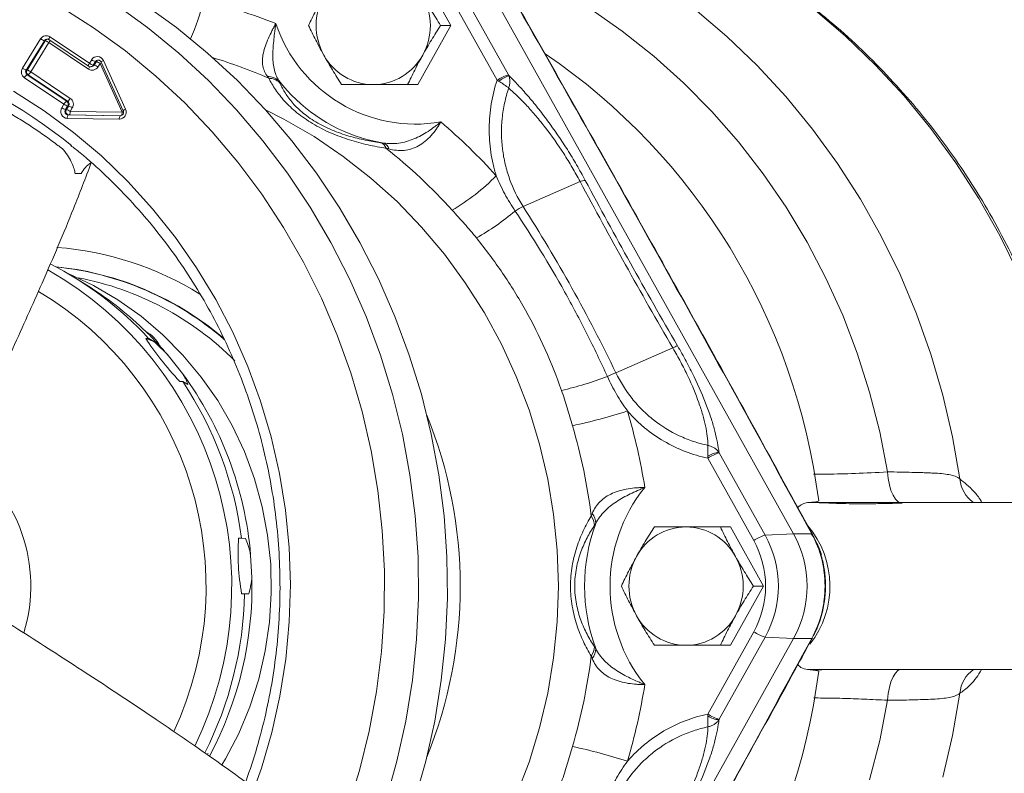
# Model space of a CAD drawing. Header units: millimetres. Extents: x -27 to 453, y 47 to 338.
# Tile 16 of 20: x 145 to 287, y 165 to 273. Entities that reach past the tile are written whole.
import ezdxf

# ---------------------------------------------------------------- set-up
doc = ezdxf.new("R2010")
doc.units = ezdxf.units.MM

msp = doc.modelspace()

# ---------------------------------------------------------------- linework, layer by layer
at = {"color": 7, "linetype": 'Continuous', "lineweight": 15}
for p, q in [((207.16, 272.54), (202.42, 281.04)), ((208.84, 277.26), (215.44, 265.43)), ((212.92, 277.45), (256.39, 199.5)), ((213.81, 264.68), (207.21, 276.51)), ((202.42, 264.04), (207.16, 272.54)), ((207.16, 272.54), (205.7, 272.54)), ((145.64, 266.41), (148.26, 270.61)), ((148.8, 270.34), (146.18, 266.14)), ((146.31, 266.14), (148.93, 270.34)), ((148.93, 270.34), (148.8, 270.34)), ((149.45, 270.5), (155.13, 266.7)), ((149.6, 270.91), (155.28, 267.11)), ((149.46, 270.07), (146.84, 265.87)), ((155.14, 266.27), (149.46, 270.07)), ((155.28, 267.11), (155.59, 267.62)), ((156.13, 267.34), (155.81, 266.84)), ((155.94, 266.84), (156.26, 267.34)), ((156.26, 267.34), (156.13, 267.34)), ((156.95, 267.29), (160.12, 260.29)), ((157.28, 267.5), (160.45, 260.5)), ((146.31, 266.14), (146.18, 266.14)), ((146.84, 265.87), (152.52, 262.07)), ((155.41, 266.61), (155.54, 266.61)), ((155.94, 266.84), (155.81, 266.84)), ((156.79, 267.07), (156.48, 266.57)), ((159.96, 260.07), (156.79, 267.07)), ((151.61, 261.23), (145.93, 265.03)), ((146.32, 265.45), (152, 261.65)), ((146.45, 265.45), (146.32, 265.45)), ((152.13, 261.65), (146.45, 265.45)), ((202.42, 264.04), (200.96, 264.04)), ((152.13, 261.65), (152, 261.65)), ((151.3, 260.73), (151.61, 261.23)), ((152.14, 260.96), (151.83, 260.46)), ((151.96, 260.46), (151.83, 260.46)), ((151.96, 260.46), (152.27, 260.96)), ((152.27, 260.96), (152.14, 260.96)), ((152.81, 260.69), (152.5, 260.19)), ((152.5, 260.19), (159.96, 260.07)), ((159.56, 259.07), (152.09, 259.19)), ((152.23, 259.69), (159.7, 259.57)), ((152.36, 259.69), (152.23, 259.69)), ((159.7, 259.57), (159.7, 259.57)), ((154.1, 251.29), (153.2, 251.29)), ((225.73, 250.12), (217.55, 246.55)), ((155.5, 234.83), (153.9, 235.85)), ((163.35, 227.58), (163.78, 227.58)), ((164.52, 227.15), (163.35, 227.58)), ((163.78, 227.58), (164.52, 227.15)), ((166.63, 225.07), (168.62, 222.54)), ((239.06, 226.22), (230.88, 222.65)), ((168.66, 221.38), (168.24, 221.38)), ((169.4, 220.95), (168.66, 221.38)), ((245.71, 211.14), (252.31, 199.31)), ((250.68, 198.56), (244.08, 210.39)), ((356.57, 204), (259.27, 204)), ((247.34, 200.5), (245.88, 200.5)), ((252.08, 192), (247.34, 200.5)), ((252.31, 199.31), (256.39, 199.5)), ((259.01, 199.5), (256.39, 199.5)), ((176.68, 198.9), (177.11, 198.9)), ((177.7, 198.86), (176.68, 198.9)), ((177.11, 198.9), (177.7, 198.86)), ((178.41, 196.47), (178.59, 193.22)), ((177.54, 190.91), (177.12, 190.91)), ((178.14, 190.87), (177.54, 190.91)), ((247.34, 183.5), (252.08, 192)), ((252.08, 192), (250.62, 192)), ((244.08, 173.62), (250.68, 185.44)), ((256.39, 184.5), (212.92, 106.56)), ((252.31, 184.69), (245.71, 172.87)), ((252.31, 184.69), (256.39, 184.5)), ((259.01, 184.5), (256.39, 184.5)), ((247.34, 183.5), (245.88, 183.5)), ((259.19, 180.03), (259.53, 180.03)), ((259.53, 180), (356.57, 180)), ((172.1, 167.85), (172.3, 167.95))]:
    msp.add_line(p, q, dxfattribs=at)
at = {"color": 8, "linetype": 'Continuous', "lineweight": 15}
for p, q in [((159.71, 259.58), (152.36, 259.69)), ((259.27, 204), (258.38, 203.99)), ((258.38, 180.02), (259.19, 180.03))]:
    msp.add_line(p, q, dxfattribs=at)
at = {"color": 8, "linetype": 'Continuous', "lineweight": 15, "flags": 128}
for points in [[(210.27, 296.1), (210.4, 296.09), (216.27, 295.09), (222.07, 293.75), (227.79, 292.06), (233.39, 290.02), (238.88, 287.64), (244.22, 284.94), (249.4, 281.92), (254.39, 278.59), (259.19, 274.96), (263.78, 271.04), (268.14, 266.86), (272.25, 262.42), (276.11, 257.73), (279.69, 252.82), (282.99, 247.7), (286, 242.39), (288.69, 236.91)], [(154.03, 278.73), (158.91, 275.63), (163.6, 272.23), (168.09, 268.56), (172.37, 264.61), (176.4, 260.41), (180.19, 255.97), (183.72, 251.3), (186.98, 246.43), (189.95, 241.36), (192.63, 236.13), (195, 230.73), (197.06, 225.2), (198.8, 219.56), (200.22, 213.81), (201.3, 207.99), (202.05, 202.12), (202.46, 196.2), (202.53, 190.28), (202.26, 184.36), (201.65, 178.47), (200.71, 172.62), (199.43, 166.84), (197.83, 161.15)], [(227.08, 275.01), (231.79, 271.71), (236.3, 268.13), (240.59, 264.28), (244.66, 260.16), (248.48, 255.81), (252.04, 251.22), (255.32, 246.42), (258.33, 241.42), (261.04, 236.25), (263.45, 230.92), (265.54, 225.45), (267.31, 219.86), (268.76, 214.17), (269.88, 208.4)], [(242.21, 274.89), (246.79, 270.97), (251.15, 266.77), (255.26, 262.32), (259.12, 257.63), (262.7, 252.71), (265.99, 247.58), (268.99, 242.26), (271.69, 236.77), (274.06, 231.12), (276.12, 225.34), (277.84, 219.45), (279.23, 213.46), (280.27, 207.39)], [(149.6, 270.91), (149.55, 270.83), (149.51, 270.75), (149.47, 270.68), (149.45, 270.61), (149.44, 270.56), (149.44, 270.52), (149.45, 270.5), (149.45, 270.5)], [(155.28, 267.11), (155.23, 267.03), (155.19, 266.95), (155.15, 266.88), (155.13, 266.82), (155.12, 266.76), (155.12, 266.73), (155.13, 266.7), (155.13, 266.7)], [(180.48, 260.48), (183.2, 259.1), (187.55, 256.57), (191.71, 253.74), (195.69, 250.62), (199.44, 247.23), (202.97, 243.58), (206.24, 239.69), (209.25, 235.58), (211.99, 231.27), (214.43, 226.77), (216.57, 222.11), (218.4, 217.31), (219.91, 212.39), (221.09, 207.38), (221.93, 202.29), (222.44, 197.16), (222.61, 192), (222.44, 186.85), (221.93, 181.71), (221.09, 176.63), (219.91, 171.62), (218.4, 166.7), (216.57, 161.9)], [(269.88, 208.4), (269.98, 207.45), (270.15, 206.55), (270.38, 205.74), (270.67, 205.05), (271.01, 204.51), (271.37, 204.14), (271.6, 204)], [(259.01, 199.5), (259.08, 199.48), (259.09, 199.46)], [(259.01, 184.5), (259.08, 184.53), (259.09, 184.55)], [(269.88, 175.61), (269.98, 176.56), (270.15, 177.46), (270.38, 178.27), (270.67, 178.95), (271.01, 179.49), (271.37, 179.87), (271.6, 180)], [(269.88, 175.61), (268.76, 169.84), (267.31, 164.15)], [(280.27, 176.61), (279.23, 170.55), (277.84, 164.56)]]:
    msp.add_lwpolyline(points, dxfattribs=at)
at = {"color": 7, "linetype": 'Continuous', "lineweight": 15, "flags": 128}
for points in [[(158.18, 278.73), (163.05, 275.63), (167.75, 272.23), (172.24, 268.56), (176.51, 264.61), (180.55, 260.41), (184.34, 255.97), (187.87, 251.3), (191.12, 246.43), (194.09, 241.36), (196.77, 236.13), (199.14, 230.73), (201.2, 225.2), (202.94, 219.56), (204.36, 213.81), (205.44, 207.99), (206.19, 202.12), (206.6, 196.2), (206.67, 190.28), (206.4, 184.36), (205.79, 178.47), (204.85, 172.62), (203.57, 166.84), (201.97, 161.15)], [(151.08, 275.26), (155.85, 272.22), (160.43, 268.89), (164.82, 265.28), (168.98, 261.41), (172.91, 257.27), (176.59, 252.9), (180.01, 248.31), (183.16, 243.52), (186.02, 238.53), (188.59, 233.38), (190.85, 228.07), (192.8, 222.63), (194.42, 217.08), (195.72, 211.44), (196.69, 205.73), (197.32, 199.97), (197.62, 194.18), (197.58, 188.38), (197.19, 182.59), (196.48, 176.84), (195.43, 171.15), (194.04, 165.53), (192.34, 160)], [(144.34, 263.12), (148.75, 260.3), (152.97, 257.18), (156.99, 253.79), (160.78, 250.13), (164.33, 246.22), (167.63, 242.09), (170.66, 237.73), (173.41, 233.18), (175.86, 228.46), (178.01, 223.57), (179.85, 218.56), (181.37, 213.43), (182.56, 208.2), (183.41, 202.91), (183.94, 197.57), (184.12, 192.21), (183.96, 186.85), (183.47, 181.5), (182.63, 176.21), (181.47, 170.98), (179.98, 165.84), (178.16, 160.81)], [(197.49, 255.65), (195.32, 256.11), (194.31, 256.4)], [(174.29, 166.33), (174.79, 167.17), (176.7, 170.84), (178.3, 174.67), (179.58, 178.63), (180.52, 182.69), (181.13, 186.82), (181.38, 190.99), (181.3, 195.16), (180.86, 199.31), (180.08, 203.41), (178.97, 207.42), (177.52, 211.32), (175.76, 215.07), (173.69, 218.65), (171.33, 222.04), (168.7, 225.2), (165.81, 228.12), (162.7, 230.77), (159.37, 233.13), (155.87, 235.19), (152.2, 236.93), (151.94, 237.04)]]:
    msp.add_lwpolyline(points, dxfattribs=at)
at = {"color": 8, "linetype": 'Continuous', "lineweight": 15}
for centre, radius, start, end in [((146.62, 281.38), 25.54, 335.0806, 348.0611), ((149.21, 270.09), 0.48, 91.3698, 148.4402), ((149.34, 270.09), 0.481, 99.4547, 148.4426), ((148.38, 270.79), 1.3, 326.4045, 341.8074), ((156.53, 267.09), 0.479, 90.7324, 148.5066), ((156.67, 267.09), 0.481, 99.4466, 148.4507), ((157.47, 266.83), 0.691, 106.1407, 138.5419), ((151.37, 196.45), 74.66, 66.591, 73.1889), ((154.29, 266.88), 1.05, 324.7763, 346.049), ((155.41, 267.09), 0.478, 270.2913, 328.5363), ((155.53, 267.09), 0.478, 270.2913, 328.5363), ((155.53, 269.7), 2.92, 295.5971, 300.2438), ((201.54, 279.43), 24.14, 217.8443, 252.5916), ((158.68, 262.75), 2.97, 295.6206, 299.9969), ((160.78, 259.62), 0.94, 110.4778, 134.1715), ((158.91, 260.03), 1.05, 336.8531, 2.3845), ((146.99, 194.79), 46.01, 58.3423, 85.506), ((123.37, 191.98), 52.33, 333.9847, 60.3077), ((145.91, 193.97), 44.17, 49.4615, 68.0643), ((122.7, 191.99), 49.31, 334.9563, 59.1958), ((143.22, 192), 65.3, 337.8927, 22.1073), ((123.94, 192.01), 22.91, 342.9908, 55.5312), ((284.83, 207.76), 4.57, 184.5799, 235.1162), ((247.46, 192.09), 13.68, 19.0023, 32.5852), ((284.83, 176.25), 4.57, 124.5155, 175.4234)]:
    msp.add_arc(centre, radius, start, end, dxfattribs=at)
at = {"color": 7, "linetype": 'Continuous', "lineweight": 15}
for centre, radius, start, end in [((152.62, 197.07), 81.28, 68.7758, 76.4908), ((196.57, 272.54), 8.75, 150.9571, 209.0429), ((195.48, 272.54), 8.75, 330.9571, 29.0429), ((105.42, 196.61), 75.36, 51.1658, 132.1254), ((202.11, 279.52), 21.15, 198.4243, 279.8512), ((149.07, 270.12), 0.947, 56.3347, 148.7822), ((149.3, 271.99), 1.72, 233.0613, 253.1744), ((148.43, 268.7), 1.72, 53.0613, 73.1744), ((156.4, 267.12), 0.952, 23.4307, 148.5794), ((156.62, 268.99), 1.72, 233.0613, 253.1744), ((155.76, 265.7), 1.72, 53.0613, 73.1744), ((196.08, 272.21), 8.17, 208.6553, 269.6098), ((195.97, 272.21), 8.17, 270.3902, 331.3447), ((169.13, 192.82), 91.58, 7.1597, 55.7046), ((146.51, 265.87), 1.02, 147.9479, 235.5347), ((146.67, 267.79), 1.72, 233.0613, 253.1744), ((146.61, 265.87), 0.51, 147.9479, 235.5347), ((146.74, 265.87), 0.51, 147.9479, 235.5347), ((145.81, 264.5), 1.72, 53.0613, 73.1744), ((145.96, 266.3), 0.975, 299.8943, 334.1401), ((155.41, 267.11), 0.5, 236.2318, 270), ((155.67, 267.06), 0.947, 236.3347, 328.7822), ((156.31, 268.49), 1.72, 233.0613, 253.1744), ((155.45, 265.2), 1.72, 53.0613, 73.1744), ((146.81, 264.61), 0.975, 119.8943, 154.1401), ((180.85, 262.67), 2.53, 50.34, 90.082), ((180.94, 262.41), 2.55, 50.1313, 87.9405), ((217.03, 259.8), 5.85, 105.8334, 123.5039), ((223.62, 248.99), 18.28, 116.4447, 121.6717), ((152.49, 260.81), 0.975, 119.8943, 154.1401), ((151.71, 261.23), 0.51, 327.9479, 55.5347), ((151.64, 262.5), 0.975, 299.8943, 334.1401), ((151.84, 261.23), 0.51, 327.9479, 55.5347), ((151.94, 261.23), 1.02, 327.9479, 55.5347), ((152.14, 260.19), 1, 147.2075, 267.4483), ((152.33, 262.1), 1.72, 233.0613, 253.1744), ((152.64, 262.61), 1.72, 233.0613, 253.1744), ((152.25, 260.19), 0.501, 147.2075, 267.4483), ((152.38, 260.19), 0.501, 147.2075, 267.4483), ((151.46, 258.82), 1.72, 53.0613, 73.1744), ((151.78, 259.32), 1.72, 53.0613, 73.1744), ((151.91, 260.08), 0.598, 319.0507, 10.3888), ((159.55, 260.07), 0.997, 270.6934, 25.3908), ((152.68, 259.3), 0.598, 139.0507, 190.3888), ((160.15, 259.18), 0.598, 139.0507, 190.3888), ((150.85, 194.24), 84.64, 42.0622, 49.5816), ((196.67, 254.52), 1.26, 18.0814, 70.5094), ((197.06, 254.49), 1.24, 14.8279, 69.7775), ((149.92, 194.16), 77.38, 42.0567, 51.7233), ((157.97, 249.15), 4.43, 124.4236, 151.1417), ((190.19, 274.42), 33.22, 301.1689, 315.04), ((226.47, 248.41), 1.87, 89.6722, 113.4815), ((222.87, 236), 11.81, 116.7921, 123.2485), ((192.56, 274.18), 37, 299.6274, 310.1113), ((127.09, 193.8), 49.87, 42.642, 63.1237), ((146.27, 194.81), 43.26, 68.0906, 84.4652), ((146.07, 194.4), 43.67, 49.0801, 84.2035), ((145.67, 194.07), 42.97, 44.7937, 79.3013), ((129.25, 193.7), 48.79, 45.6612, 57.454), ((128.79, 193.19), 49.48, 42.3313, 45.6828), ((160.98, 224.29), 4.92, 26.8971, 61.117), ((128.6, 193.03), 49.73, 40.1111, 42.3322), ((241.71, 221.44), 5.46, 111.3618, 119.0967), ((127.27, 192.14), 51.33, 4.8351, 36.3192), ((210.76, 272.69), 54, 283.1736, 290.4849), ((236.22, 208.91), 14.74, 111.2476, 116.4425), ((124.97, 192.15), 52.57, 7.3726, 33.7817), ((207.36, 295.44), 82.23, 282.1317, 287.8285), ((147.25, 192.07), 88.9, 9.1243, 16.3902), ((146.46, 192.05), 81.49, 7.0643, 16.3882), ((245.98, 207.83), 3.4, 95.1322, 123.9417), ((247.31, 205.52), 5.85, 105.8334, 123.5039), ((252.6, 192.01), 22.57, 141.1444, 218.8631), ((225.73, 201.01), 2.24, 359.5291, 38.9449), ((252.18, 192.01), 25.81, 159.6449, 200.3626), ((225.54, 200.74), 2.24, 358.6598, 36.6058), ((241, 192.34), 8.17, 90.3902, 151.3447), ((240.89, 192.34), 8.17, 28.6553, 89.6098), ((242.88, 192), 15.45, 330.9571, 29.0429), ((248.11, 192), 13.5, 321.8835, 40.0406), ((253.9, 193.69), 5.85, 105.8334, 123.5039), ((238.86, 192), 13.51, 330.9571, 29.0429), ((239.15, 192), 15.06, 330.9571, 29.0429), ((241.49, 192), 8.75, 150.9571, 209.0429), ((240.4, 192), 8.75, 330.9571, 29.0429), ((126.91, 191.97), 51.7, 331.8521, 1.3892), ((124.62, 191.96), 52.93, 333.1255, 358.8664), ((241, 191.67), 8.17, 208.6553, 269.6098), ((240.89, 191.67), 8.17, 270.3902, 331.3447), ((253.9, 190.32), 5.85, 236.4961, 254.1666), ((225.54, 183.28), 2.24, 323.4008, 1.3475), ((225.73, 183.01), 2.24, 321.0617, 0.4782), ((146.46, 191.96), 81.49, 343.6118, 352.9432), ((169.13, 191.19), 91.58, 304.2854, 352.8404), ((147.25, 191.94), 88.9, 343.6098, 350.8831), ((247.31, 178.49), 5.85, 236.4961, 254.1666), ((245.98, 176.18), 3.4, 236.0583, 264.8678), ((207.36, 88.57), 82.23, 72.1715, 77.8683)]:
    msp.add_arc(centre, radius, start, end, dxfattribs=at)
for major_axis, ratio, start_param, end_param in [((93.11, -46.84), 0.229805, 3.521316, 3.676813), ((77, -8.49), 0.659682, 3.17283, 3.328327)]:
    msp.add_ellipse((253.82, 192), major_axis=major_axis, ratio=ratio, start_param=start_param, end_param=end_param, dxfattribs=at)
for points, knots in [([(298.1, 204), (297.89, 205.7), (297.45, 209.31), (296.41, 214.77), (295.05, 220.37), (293.39, 225.88), (291.44, 231.29), (289.21, 236.58), (286.7, 241.73), (283.92, 246.74), (280.88, 251.58), (277.58, 256.24), (274.04, 260.71), (270.27, 264.97), (266.28, 269.01), (262.08, 272.81), (257.68, 276.37), (253.1, 279.68), (248.35, 282.73), (243.45, 285.5), (238.41, 287.98), (233.24, 290.18), (227.97, 292.08), (222.6, 293.69), (217.16, 294.96), (213.07, 295.75), (210.79, 296.02), (210.36, 296.07)], [0, 0, 0, 0, 0.037013, 0.078537, 0.12006, 0.16158, 0.203096, 0.244608, 0.286114, 0.327614, 0.369108, 0.410593, 0.45207, 0.493538, 0.534997, 0.576445, 0.617884, 0.659312, 0.700729, 0.742136, 0.783533, 0.824921, 0.866299, 0.907669, 0.949031, 0.990387, 1, 1, 1, 1]), ([(259.01, 199.5), (255.46, 206), (251.9, 212.49), (244.74, 225.48), (237.53, 238.48), (230.25, 251.47), (222.92, 264.46), (219.24, 270.95), (215.54, 277.45)], [0, 0, 0, 0, 0.25, 0.25, 0.5, 0.75, 0.75, 1, 1, 1, 1]), ([(259.09, 199.46), (257.07, 203.16), (252.18, 212.11), (244.5, 226.03), (235.89, 241.51), (227.14, 257.1), (220.32, 269.17), (216.44, 275.98), (215.61, 277.44)], [0, 0, 0, 0, 0.1424975, 0.344132, 0.535676, 0.7377637, 0.9438503, 1, 1, 1, 1]), ([(188.92, 276.79), (188.72, 276.43), (188.52, 276.07), (188.13, 275.35), (187.95, 274.99), (187.41, 273.93), (187.07, 273.23), (186.74, 272.54)], [0, 0, 0, 0, 0.25, 0.25, 0.5, 0.5, 1, 1, 1, 1]), ([(203.14, 276.79), (203.34, 276.43), (203.55, 276.07), (203.96, 275.35), (204.17, 275), (204.82, 273.94), (205.26, 273.24), (205.7, 272.54)], [0, 0, 0, 0, 0.25, 0.25, 0.5, 0.5, 1, 1, 1, 1]), ([(180.85, 265.2), (180.51, 265.66), (180.27, 266.15), (180.12, 267), (180.1, 267.3), (180.12, 267.92), (180.17, 268.24), (180.32, 268.92), (180.42, 269.27), (180.66, 269.97), (180.81, 270.33), (181.13, 271.06), (181.3, 271.41), (181.57, 271.95), (181.67, 272.13), (181.81, 272.39), (181.86, 272.48), (181.95, 272.66), (182, 272.75), (182.05, 272.83)], [0, 0, 0, 0, 0.25, 0.25, 0.375, 0.375, 0.5, 0.5, 0.625, 0.625, 0.75, 0.75, 0.875, 0.875, 0.9375, 0.9375, 0.96875, 0.96875, 1, 1, 1, 1]), ([(182.47, 264.62), (182.31, 264.89), (182.17, 265.16), (181.95, 265.73), (181.86, 266.03), (181.72, 266.66), (181.67, 266.98), (181.62, 267.65), (181.61, 268), (181.61, 268.71), (181.63, 269.07), (181.68, 269.81), (181.72, 270.18), (181.8, 270.94), (181.84, 271.31), (181.92, 271.88), (181.94, 272.07), (181.99, 272.45), (182.02, 272.64), (182.05, 272.83)], [0, 0, 0, 0, 0.125, 0.125, 0.25, 0.25, 0.375, 0.375, 0.5, 0.5, 0.625, 0.625, 0.75, 0.75, 0.875, 0.875, 0.9375, 0.9375, 1, 1, 1, 1]), ([(188.92, 268.29), (188.72, 268.66), (188.52, 269.02), (188.14, 269.73), (187.95, 270.09), (187.41, 271.15), (187.07, 271.85), (186.74, 272.54)], [0, 0, 0, 0, 0.25, 0.25, 0.5, 0.5, 1, 1, 1, 1]), ([(205.7, 272.54), (205.26, 271.85), (204.81, 271.14), (203.95, 269.73), (203.54, 269.01), (203.14, 268.29)], [0, 0, 0, 0, 0.5, 0.5, 1, 1, 1, 1]), ([(149.2, 270.57), (149.21, 270.57), (149.28, 270.58), (149.37, 270.55), (149.44, 270.5), (149.45, 270.5)], [0, 0, 0, 0, 0.1084, 0.813835, 1, 1, 1, 1]), ([(156.53, 267.57), (156.54, 267.57), (156.61, 267.58), (156.73, 267.53), (156.87, 267.43), (156.93, 267.34), (156.95, 267.29)], [0, 0, 0, 0, 0.048255, 0.414099, 0.734488, 1, 1, 1, 1]), ([(191.48, 264.04), (191.04, 264.74), (190.6, 265.44), (189.74, 266.86), (189.32, 267.57), (188.92, 268.29)], [0, 0, 0, 0, 0.5, 0.5, 1, 1, 1, 1]), ([(203.14, 268.29), (202.94, 267.93), (202.74, 267.57), (202.35, 266.85), (202.17, 266.49), (201.63, 265.43), (201.29, 264.73), (200.96, 264.04)], [0, 0, 0, 0, 0.25, 0.25, 0.5, 0.5, 1, 1, 1, 1]), ([(197.86, 254.91), (197.02, 255.04), (196.16, 255.19), (194.42, 255.58), (193.53, 255.82), (192.17, 256.25), (191.71, 256.4), (190.81, 256.74), (190.36, 256.92), (189.46, 257.31), (189.01, 257.52), (188.15, 257.97), (187.31, 258.43), (186.52, 258.94), (185.76, 259.47), (185.41, 259.73), (184.74, 260.28), (184.42, 260.55), (183.83, 261.11), (183.55, 261.39), (182.79, 262.23), (182.36, 262.78), (181.8, 263.6), (181.63, 263.88), (181.31, 264.42), (181.17, 264.69), (181.04, 264.96)], [0, 0, 0, 0, 0.125, 0.125, 0.25, 0.25, 0.3125, 0.3125, 0.375, 0.375, 0.4375, 0.4375, 0.5, 0.5625, 0.5625, 0.625, 0.625, 0.6875, 0.6875, 0.75, 0.75, 0.875, 0.875, 0.9375, 0.9375, 1, 1, 1, 1]), ([(213.69, 250.95), (213.52, 251.5), (213.37, 252.06), (213.11, 253.2), (213, 253.77), (212.75, 255.49), (212.67, 256.64), (212.69, 258.97), (212.79, 260.14), (213.17, 262.44), (213.44, 263.57), (213.81, 264.68)], [0, 0, 0, 0, 0.125, 0.125, 0.25, 0.25, 0.5, 0.5, 0.75, 0.75, 1, 1, 1, 1]), ([(214.02, 264.55), (214.16, 264.46), (214.3, 264.38), (214.57, 264.21), (214.7, 264.12), (214.95, 263.95), (215.07, 263.86), (215.29, 263.7), (215.39, 263.62), (215.48, 263.54)], [0, 0, 0, 0, 0.25, 0.25, 0.5, 0.5, 0.75, 0.75, 1, 1, 1, 1]), ([(215.48, 265.36), (215.92, 264.93), (216.37, 264.47), (217.28, 263.49), (217.75, 262.98), (218.69, 261.89), (219.16, 261.32), (219.87, 260.42), (220.11, 260.12), (220.59, 259.49), (220.83, 259.17), (222.04, 257.54), (222.98, 256.17), (224.13, 254.35), (224.36, 253.98), (224.8, 253.24), (225.02, 252.88), (225.67, 251.77), (226.08, 251.02), (226.48, 250.27)], [0, 0, 0, 0, 0.125, 0.125, 0.25, 0.25, 0.375, 0.375, 0.4375, 0.4375, 0.5, 0.5, 0.75, 0.75, 0.8125, 0.8125, 0.875, 0.875, 1, 1, 1, 1]), ([(215.48, 265.36), (215.53, 265.23), (215.57, 265.09), (215.63, 264.8), (215.64, 264.64), (215.64, 264.33), (215.62, 264.17), (215.57, 263.85), (215.53, 263.7), (215.48, 263.54)], [0, 0, 0, 0, 0.25, 0.25, 0.5, 0.5, 0.75, 0.75, 1, 1, 1, 1]), ([(182.58, 264.37), (182.68, 264.14), (182.78, 263.92), (183.02, 263.46), (183.15, 263.22), (183.58, 262.52), (183.91, 262.04), (184.53, 261.32), (184.75, 261.07), (185.25, 260.58), (185.51, 260.33), (186.09, 259.85), (186.4, 259.61), (187.06, 259.13), (187.41, 258.91), (188.14, 258.47), (188.52, 258.26), (189.31, 257.87), (189.72, 257.68), (190.52, 257.35), (190.92, 257.19), (191.73, 256.91), (192.13, 256.78), (193.33, 256.42), (194.11, 256.23), (195.62, 255.92), (196.36, 255.8), (197.09, 255.7)], [0, 0, 0, 0, 0.0625, 0.0625, 0.125, 0.125, 0.25, 0.25, 0.3125, 0.3125, 0.375, 0.375, 0.4375, 0.4375, 0.5, 0.5, 0.5625, 0.5625, 0.625, 0.625, 0.6875, 0.6875, 0.75, 0.75, 0.875, 0.875, 1, 1, 1, 1]), ([(196.03, 264.04), (195.62, 264.04), (195.23, 264.04), (194.44, 264.04), (194.06, 264.04), (192.93, 264.04), (192.2, 264.04), (191.48, 264.04)], [0, 0, 0, 0, 0.25, 0.25, 0.5, 0.5, 1, 1, 1, 1]), ([(200.96, 264.04), (200.13, 264.04), (199.3, 264.04), (197.65, 264.04), (196.83, 264.04), (196.03, 264.04)], [0, 0, 0, 0, 0.5, 0.5, 1, 1, 1, 1]), ([(215.48, 263.54), (215.24, 262.84), (215.05, 262.12), (214.74, 260.67), (214.62, 259.94), (214.4, 257.71), (214.42, 256.24), (214.68, 254.05), (214.81, 253.32), (215.16, 251.88), (215.37, 251.17), (216.11, 249.1), (216.75, 247.79), (217.55, 246.55)], [0, 0, 0, 0, 0.125, 0.125, 0.25, 0.25, 0.5, 0.5, 0.625, 0.625, 0.75, 0.75, 1, 1, 1, 1]), ([(225.73, 250.12), (225.37, 250.8), (224.99, 251.47), (224.21, 252.81), (223.8, 253.48), (222.53, 255.45), (221.66, 256.68), (220.54, 258.13), (220.32, 258.41), (219.87, 258.97), (219.64, 259.24), (218.97, 260.04), (218.53, 260.54), (217.64, 261.49), (217.2, 261.94), (216.33, 262.78), (215.9, 263.18), (215.48, 263.54)], [0, 0, 0, 0, 0.125, 0.125, 0.25, 0.25, 0.5, 0.5, 0.5625, 0.5625, 0.625, 0.625, 0.75, 0.75, 0.875, 0.875, 1, 1, 1, 1]), ([(151.55, 254.69), (151.55, 254.69), (151.54, 254.69), (151.54, 254.7), (151.52, 254.71), (151.49, 254.73), (151.44, 254.78), (151.32, 254.87), (151.09, 255.05), (150.89, 255.2), (150.48, 255.51), (150.2, 255.72), (149.37, 256.34), (148.8, 256.74), (147.92, 257.35), (147.63, 257.55), (147.03, 257.95), (146.72, 258.16), (145.81, 258.74), (145.21, 259.11), (144.31, 259.65), (144.02, 259.82), (143.42, 260.16), (143.13, 260.32), (142.24, 260.8), (141.68, 261.09), (140.85, 261.5), (140.58, 261.62), (140.06, 261.86), (139.81, 261.98), (139.06, 262.3), (138.59, 262.49), (138.15, 262.65)], [0, 0, 0, 0, 0.000977, 0.000977, 0.001953, 0.003906, 0.007812, 0.015625, 0.03125, 0.0625, 0.0625, 0.125, 0.125, 0.25, 0.25, 0.3125, 0.3125, 0.375, 0.375, 0.5, 0.5, 0.5625, 0.5625, 0.625, 0.625, 0.75, 0.75, 0.8125, 0.8125, 0.875, 0.875, 1, 1, 1, 1]), ([(160.12, 260.29), (160.14, 260.25), (160.18, 260.15), (160.17, 259.97), (160.11, 259.8), (159.99, 259.67), (159.85, 259.59), (159.75, 259.58), (159.7, 259.57)], [0, 0, 0, 0, 0.139708, 0.312132, 0.484247, 0.659168, 0.84239, 1, 1, 1, 1]), ([(197.49, 255.65), (197.86, 255.59), (198.23, 255.57), (198.97, 255.56), (199.34, 255.59), (200.08, 255.69), (200.44, 255.77), (201.16, 255.97), (201.52, 256.1), (202.22, 256.39), (202.57, 256.56), (203.24, 256.92), (203.57, 257.12), (204.22, 257.54), (204.53, 257.76), (204.99, 258.1), (205.14, 258.21), (205.44, 258.44), (205.59, 258.56), (205.73, 258.68)], [0, 0, 0, 0, 0.125, 0.125, 0.25, 0.25, 0.375, 0.375, 0.5, 0.5, 0.625, 0.625, 0.75, 0.75, 0.875, 0.875, 0.9375, 0.9375, 1, 1, 1, 1]), ([(198.25, 254.8), (198.99, 254.61), (199.71, 254.53), (200.81, 254.63), (201.17, 254.71), (201.86, 254.93), (202.2, 255.07), (202.87, 255.44), (203.18, 255.66), (203.78, 256.15), (204.07, 256.43), (204.61, 257.02), (204.86, 257.34), (205.21, 257.83), (205.32, 257.99), (205.48, 258.25), (205.53, 258.33), (205.63, 258.51), (205.68, 258.59), (205.73, 258.68)], [0, 0, 0, 0, 0.25, 0.25, 0.375, 0.375, 0.5, 0.5, 0.625, 0.625, 0.75, 0.75, 0.875, 0.875, 0.9375, 0.9375, 0.96875, 0.96875, 1, 1, 1, 1]), ([(153.2, 251.29), (153.2, 251.29), (153.2, 251.29), (153.2, 251.29), (153.2, 251.3), (153.2, 251.31), (153.2, 251.33), (153.19, 251.35), (153.19, 251.38), (153.19, 251.41), (153.17, 251.49), (153.17, 251.54), (153.13, 251.71), (153.1, 251.82), (152.99, 252.2), (152.89, 252.47), (152.63, 253.04), (152.48, 253.35), (152.08, 253.99), (151.84, 254.33), (151.55, 254.69)], [0, 0, 0, 0, 0.001953, 0.001953, 0.003906, 0.007812, 0.015625, 0.03125, 0.03125, 0.0625, 0.0625, 0.125, 0.125, 0.25, 0.25, 0.5, 0.5, 0.75, 0.75, 1, 1, 1, 1]), ([(152.58, 255.3), (153.03, 254.96), (154.78, 253.61), (157.62, 251.01), (161.11, 247.51), (164.36, 243.77), (167.38, 239.84), (170.16, 235.71), (172.68, 231.41), (174.93, 226.96), (176.91, 222.37), (178.61, 217.66), (180.02, 212.85), (181.14, 207.95), (181.95, 203), (182.47, 198), (182.68, 192.97), (182.59, 187.95), (182.19, 182.93), (181.49, 177.96), (180.49, 173.04), (179.19, 168.19), (177.6, 163.44), (175.73, 158.8), (173.58, 154.3), (171.16, 149.94), (168.48, 145.74), (165.55, 141.74), (162.39, 137.92), (158.99, 134.34), (156.38, 131.81), (154.84, 130.56), (154.58, 130.34)], [0, 0, 0, 0, 0.012107, 0.047149, 0.082187, 0.117223, 0.152256, 0.187287, 0.222314, 0.25734, 0.292363, 0.327384, 0.362403, 0.397421, 0.432437, 0.467453, 0.502467, 0.537481, 0.572495, 0.607509, 0.642523, 0.677538, 0.712553, 0.74757, 0.782588, 0.817607, 0.852628, 0.887652, 0.922678, 0.957706, 0.992737, 1, 1, 1, 1]), ([(134.84, 206.78), (136.48, 210.04), (139.76, 216.56), (144.3, 226.17), (148.77, 236.11), (152.57, 245.06), (154.7, 250.63), (155.54, 252.82)], [0, 0, 0, 0, 0.201948, 0.404615, 0.607432, 0.845859, 1, 1, 1, 1]), ([(213.69, 250.95), (214.06, 250.06), (214.47, 249.19), (215.37, 247.5), (215.87, 246.68), (216.4, 245.88)], [0, 0, 0, 0, 0.5, 0.5, 1, 1, 1, 1]), ([(239.06, 226.22), (236.74, 230.19), (234.47, 234.18), (230.03, 242.15), (227.85, 246.14), (225.73, 250.12)], [0, 0, 0, 0, 0.5, 0.5, 1, 1, 1, 1]), ([(217.55, 246.55), (220, 242.71), (222.34, 238.79), (226.78, 230.82), (228.89, 226.76), (230.88, 222.65)], [0, 0, 0, 0, 0.5, 0.5, 1, 1, 1, 1]), ([(210.85, 242.02), (210.3, 242.7), (209.72, 243.37), (208.56, 244.69), (207.97, 245.34), (207.38, 245.99)], [0, 0, 0, 0, 0.5, 0.5, 1, 1, 1, 1]), ([(216.4, 245.88), (218.92, 242.11), (221.29, 238.25), (224.61, 232.3), (225.68, 230.29), (227.73, 226.23), (228.71, 224.18), (229.66, 222.11)], [0, 0, 0, 0, 0.5, 0.5, 0.75, 0.75, 1, 1, 1, 1]), ([(223.06, 220.11), (222.36, 222.1), (221.59, 224.06), (219.87, 227.9), (218.92, 229.79), (216.88, 233.46), (215.78, 235.24), (213.42, 238.7), (212.17, 240.38), (210.85, 242.02)], [0, 0, 0, 0, 0.25, 0.25, 0.5, 0.5, 0.75, 0.75, 1, 1, 1, 1]), ([(164.52, 227.15), (164.82, 226.87), (165.14, 226.57), (165.66, 226.06), (165.84, 225.89), (166.22, 225.5), (166.42, 225.3), (166.63, 225.07)], [0, 0, 0, 0, 0.5, 0.5, 0.75, 0.75, 1, 1, 1, 1]), ([(239.72, 226.53), (240.16, 225.78), (240.57, 225.04), (241.16, 223.93), (241.36, 223.56), (241.73, 222.82), (241.92, 222.45), (242.8, 220.62), (243.4, 219.23), (244.03, 217.57), (244.15, 217.24), (244.38, 216.61), (244.48, 216.29), (244.78, 215.38), (244.95, 214.8), (245.24, 213.68), (245.36, 213.14), (245.55, 212.14), (245.63, 211.66), (245.67, 211.21)], [0, 0, 0, 0, 0.125, 0.125, 0.1875, 0.1875, 0.25, 0.25, 0.5, 0.5, 0.5625, 0.5625, 0.625, 0.625, 0.75, 0.75, 0.875, 0.875, 1, 1, 1, 1]), ([(244.1, 212.22), (244.08, 212.64), (244.05, 213.08), (243.93, 214.01), (243.85, 214.5), (243.63, 215.53), (243.5, 216.06), (243.26, 216.9), (243.17, 217.19), (242.98, 217.77), (242.88, 218.07), (242.35, 219.58), (241.83, 220.85), (240.88, 222.85), (240.54, 223.52), (239.83, 224.87), (239.45, 225.54), (239.06, 226.22)], [0, 0, 0, 0, 0.125, 0.125, 0.25, 0.25, 0.375, 0.375, 0.4375, 0.4375, 0.5, 0.5, 0.75, 0.75, 0.875, 0.875, 1, 1, 1, 1]), ([(168.62, 222.54), (168.75, 222.35), (168.84, 222.18), (169.01, 221.87), (169.08, 221.74), (169.26, 221.36), (169.34, 221.15), (169.4, 220.95)], [0, 0, 0, 0, 0.25, 0.25, 0.5, 0.5, 1, 1, 1, 1]), ([(229.66, 222.11), (230.05, 221.23), (230.5, 220.38), (231.46, 218.73), (231.98, 217.93), (232.54, 217.16)], [0, 0, 0, 0, 0.5, 0.5, 1, 1, 1, 1]), ([(230.88, 222.65), (231.52, 221.31), (232.3, 220.08), (233.66, 218.38), (234.14, 217.83), (235.18, 216.8), (235.73, 216.32), (237.43, 214.97), (238.66, 214.22), (240.64, 213.29), (241.31, 213.02), (242.69, 212.56), (243.38, 212.37), (244.1, 212.22)], [0, 0, 0, 0, 0.25, 0.25, 0.375, 0.375, 0.5, 0.5, 0.75, 0.75, 0.875, 0.875, 1, 1, 1, 1]), ([(224.64, 215.04), (224.39, 215.9), (224.14, 216.75), (223.63, 218.44), (223.36, 219.28), (223.06, 220.11)], [0, 0, 0, 0, 0.5, 0.5, 1, 1, 1, 1]), ([(244.08, 210.39), (242.97, 210.62), (241.89, 210.94), (239.78, 211.75), (238.74, 212.25), (236.79, 213.39), (235.87, 214.04), (234.55, 215.12), (234.13, 215.5), (233.31, 216.31), (232.91, 216.73), (232.54, 217.16)], [0, 0, 0, 0, 0.25, 0.25, 0.5, 0.5, 0.75, 0.75, 0.875, 0.875, 1, 1, 1, 1]), ([(244.08, 210.65), (244.08, 210.81), (244.08, 210.97), (244.09, 211.27), (244.09, 211.41), (244.09, 211.68), (244.1, 211.81), (244.1, 212.03), (244.1, 212.14), (244.1, 212.22)], [0, 0, 0, 0, 0.25, 0.25, 0.5, 0.5, 0.75, 0.75, 1, 1, 1, 1]), ([(245.67, 211.21), (245.58, 211.34), (245.48, 211.46), (245.25, 211.68), (245.12, 211.78), (244.85, 211.95), (244.71, 212.02), (244.41, 212.14), (244.25, 212.19), (244.1, 212.22)], [0, 0, 0, 0, 0.25, 0.25, 0.5, 0.5, 0.75, 0.75, 1, 1, 1, 1]), ([(269.88, 208.4), (271.13, 208.4), (272.31, 208.37), (273.94, 208.33), (274.46, 208.32), (275.21, 208.29), (275.46, 208.28), (275.94, 208.26), (276.17, 208.25), (277.29, 208.2), (278.06, 208.14), (279.03, 207.95), (279.33, 207.88), (279.85, 207.68), (280.08, 207.55), (280.27, 207.39)], [0, 0, 0, 0, 0.25, 0.25, 0.375, 0.375, 0.4375, 0.4375, 0.5, 0.5, 0.75, 0.75, 0.875, 0.875, 1, 1, 1, 1]), ([(227.48, 202.42), (227.75, 203.07), (228.1, 203.64), (228.84, 204.38), (229.11, 204.61), (229.71, 205.01), (230.03, 205.18), (230.73, 205.49), (231.1, 205.62), (231.85, 205.83), (232.25, 205.92), (233.05, 206.05), (233.44, 206.09), (234.04, 206.14), (234.24, 206.15), (234.53, 206.16), (234.63, 206.16), (234.83, 206.17), (234.93, 206.17), (235.02, 206.17)], [0, 0, 0, 0, 0.25, 0.25, 0.375, 0.375, 0.5, 0.5, 0.625, 0.625, 0.75, 0.75, 0.875, 0.875, 0.9375, 0.9375, 0.96875, 0.96875, 1, 1, 1, 1]), ([(227.98, 200.99), (228.14, 201.31), (228.33, 201.61), (228.74, 202.19), (228.97, 202.46), (229.48, 202.99), (229.75, 203.23), (230.32, 203.7), (230.63, 203.92), (231.26, 204.33), (231.59, 204.53), (232.26, 204.9), (232.6, 205.08), (233.29, 205.41), (233.64, 205.57), (234.16, 205.8), (234.33, 205.88), (234.68, 206.03), (234.85, 206.1), (235.02, 206.17)], [0, 0, 0, 0, 0.125, 0.125, 0.25, 0.25, 0.375, 0.375, 0.5, 0.5, 0.625, 0.625, 0.75, 0.75, 0.875, 0.875, 0.9375, 0.9375, 1, 1, 1, 1]), ([(258.38, 203.99), (258.14, 203.95), (257.65, 203.87), (257.22, 203.49), (256.99, 203.29)], [0, 0, 0, 0, 0.495271, 1, 1, 1, 1]), ([(260, 204.24), (259.74, 204.12), (259.47, 204.08), (258.92, 204.03), (258.65, 204.02), (258.38, 203.99)], [0, 0, 0, 0, 0.5, 0.5, 1, 1, 1, 1]), ([(259.27, 204), (259.39, 204), (259.72, 204), (260.56, 203.97), (261.78, 203.92), (263.41, 203.86), (265.36, 203.82), (267.61, 203.83), (269.83, 203.87), (271.37, 203.91), (271.99, 203.93)], [0, 0, 0, 0, 0.060546, 0.156634, 0.280618, 0.417736, 0.564709, 0.717731, 0.886327, 1, 1, 1, 1]), ([(227.33, 181.94), (226.93, 182.61), (226.55, 183.31), (225.85, 184.79), (225.53, 185.58), (225.12, 186.85), (225, 187.29), (224.78, 188.18), (224.68, 188.64), (224.53, 189.57), (224.46, 190.06), (224.38, 191.02), (224.34, 191.99), (224.38, 192.97), (224.46, 193.95), (224.52, 194.42), (224.68, 195.36), (224.77, 195.82), (224.99, 196.72), (225.12, 197.16), (225.53, 198.42), (225.84, 199.21), (226.37, 200.33), (226.55, 200.69), (226.93, 201.4), (227.13, 201.74), (227.33, 202.07)], [0, 0, 0, 0, 0.125, 0.125, 0.25, 0.25, 0.3125, 0.3125, 0.375, 0.375, 0.4375, 0.4375, 0.5, 0.5625, 0.5625, 0.625, 0.625, 0.6875, 0.6875, 0.75, 0.75, 0.875, 0.875, 0.9375, 0.9375, 1, 1, 1, 1]), ([(227.77, 200.69), (227.59, 200.41), (227.41, 200.13), (227.06, 199.54), (226.89, 199.24), (226.41, 198.3), (226.11, 197.63), (225.71, 196.55), (225.59, 196.18), (225.38, 195.4), (225.28, 195), (225.13, 194.17), (225.07, 193.75), (224.98, 192.88), (224.96, 192.44), (224.96, 191.57), (224.98, 191.13), (225.07, 190.26), (225.13, 189.83), (225.29, 189.01), (225.38, 188.61), (225.6, 187.83), (225.72, 187.46), (226.11, 186.37), (226.41, 185.71), (227.06, 184.46), (227.41, 183.88), (227.77, 183.33)], [0, 0, 0, 0, 0.0625, 0.0625, 0.125, 0.125, 0.25, 0.25, 0.3125, 0.3125, 0.375, 0.375, 0.4375, 0.4375, 0.5, 0.5, 0.5625, 0.5625, 0.625, 0.625, 0.6875, 0.6875, 0.75, 0.75, 0.875, 0.875, 1, 1, 1, 1]), ([(233.83, 196.25), (234.03, 196.61), (234.24, 196.98), (234.66, 197.69), (234.87, 198.05), (235.51, 199.11), (235.95, 199.81), (236.4, 200.5)], [0, 0, 0, 0, 0.25, 0.25, 0.5, 0.5, 1, 1, 1, 1]), ([(240.94, 200.5), (240.54, 200.5), (240.14, 200.5), (239.35, 200.5), (238.97, 200.5), (237.83, 200.5), (237.11, 200.5), (236.4, 200.5)], [0, 0, 0, 0, 0.25, 0.25, 0.5, 0.5, 1, 1, 1, 1]), ([(245.88, 200.5), (245.05, 200.5), (244.21, 200.5), (242.56, 200.5), (241.74, 200.5), (240.94, 200.5)], [0, 0, 0, 0, 0.5, 0.5, 1, 1, 1, 1]), ([(245.88, 200.5), (246.21, 199.81), (246.55, 199.11), (247.27, 197.69), (247.65, 196.98), (248.05, 196.25)], [0, 0, 0, 0, 0.5, 0.5, 1, 1, 1, 1]), ([(259.01, 184.5), (259.64, 185.65), (260.11, 186.85), (260.59, 188.75), (260.71, 189.4), (260.87, 190.71), (260.91, 191.36), (260.91, 192.66), (260.87, 193.31), (260.75, 194.29), (260.7, 194.62), (260.58, 195.26), (260.51, 195.58), (260.11, 197.16), (259.64, 198.36), (259.01, 199.5)], [0, 0, 0, 0, 0.25, 0.25, 0.375, 0.375, 0.5, 0.5, 0.625, 0.625, 0.6875, 0.6875, 0.75, 0.75, 1, 1, 1, 1]), ([(259.06, 184.56), (259.27, 184.95), (259.83, 185.96), (260.44, 187.76), (260.89, 189.88), (261.03, 192.06), (260.88, 194.24), (260.41, 196.36), (259.81, 198.12), (259.26, 199.09), (259.06, 199.44)], [0, 0, 0, 0, 0.085443, 0.224228, 0.364472, 0.503408, 0.643426, 0.782426, 0.921583, 1, 1, 1, 1]), ([(177.7, 198.86), (177.82, 198.55), (177.94, 198.22), (178.12, 197.64), (178.18, 197.44), (178.3, 196.99), (178.36, 196.75), (178.41, 196.47)], [0, 0, 0, 0, 0.5, 0.5, 0.75, 0.75, 1, 1, 1, 1]), ([(231.66, 192), (231.99, 192.7), (232.33, 193.4), (233.05, 194.81), (233.43, 195.53), (233.83, 196.25)], [0, 0, 0, 0, 0.5, 0.5, 1, 1, 1, 1]), ([(248.05, 196.25), (248.25, 195.89), (248.46, 195.53), (248.88, 194.81), (249.09, 194.46), (249.73, 193.4), (250.17, 192.7), (250.62, 192)], [0, 0, 0, 0, 0.25, 0.25, 0.5, 0.5, 1, 1, 1, 1]), ([(178.59, 193.22), (178.56, 192.94), (178.53, 192.7), (178.47, 192.27), (178.43, 192.07), (178.31, 191.5), (178.23, 191.17), (178.14, 190.87)], [0, 0, 0, 0, 0.25, 0.25, 0.5, 0.5, 1, 1, 1, 1]), ([(233.83, 187.75), (233.63, 188.11), (233.43, 188.48), (233.05, 189.19), (232.87, 189.55), (232.33, 190.61), (231.99, 191.31), (231.66, 192)], [0, 0, 0, 0, 0.25, 0.25, 0.5, 0.5, 1, 1, 1, 1]), ([(250.62, 192), (250.17, 191.31), (249.73, 190.61), (248.87, 189.19), (248.46, 188.48), (248.05, 187.75)], [0, 0, 0, 0, 0.5, 0.5, 1, 1, 1, 1]), ([(139.4, 189.34), (142.38, 187.47), (148.34, 183.72), (156.84, 178.21), (165.39, 172.51), (172.41, 167.69), (176.4, 164.81), (177.69, 163.88)], [0, 0, 0, 0, 0.210188, 0.421125, 0.632217, 0.880372, 1, 1, 1, 1]), ([(236.4, 183.5), (235.95, 184.2), (235.51, 184.9), (234.65, 186.31), (234.24, 187.03), (233.83, 187.75)], [0, 0, 0, 0, 0.5, 0.5, 1, 1, 1, 1]), ([(248.05, 187.75), (247.85, 187.39), (247.65, 187.03), (247.27, 186.31), (247.09, 185.96), (246.55, 184.9), (246.21, 184.2), (245.88, 183.5)], [0, 0, 0, 0, 0.25, 0.25, 0.5, 0.5, 1, 1, 1, 1]), ([(215.54, 106.56), (219.24, 113.06), (222.92, 119.55), (230.25, 132.54), (237.53, 145.53), (244.74, 158.52), (251.9, 171.51), (255.46, 178.01), (259.01, 184.5)], [0, 0, 0, 0, 0.25, 0.25, 0.5, 0.75, 0.75, 1, 1, 1, 1]), ([(215.61, 106.57), (217.71, 110.28), (222.8, 119.22), (230.65, 133.15), (239.31, 148.63), (247.95, 164.22), (254.59, 176.28), (258.3, 183.09), (259.09, 184.55)], [0, 0, 0, 0, 0.142596, 0.344305, 0.535853, 0.737963, 0.94398, 1, 1, 1, 1]), ([(227.98, 183.03), (228.14, 182.71), (228.33, 182.41), (228.74, 181.83), (228.97, 181.55), (229.48, 181.03), (229.75, 180.79), (230.32, 180.32), (230.63, 180.1), (231.27, 179.69), (231.59, 179.49), (232.26, 179.12), (232.6, 178.94), (233.29, 178.61), (233.64, 178.45), (234.16, 178.22), (234.33, 178.14), (234.68, 177.99), (234.85, 177.92), (235.03, 177.85)], [0, 0, 0, 0, 0.125, 0.125, 0.25, 0.25, 0.375, 0.375, 0.5, 0.5, 0.625, 0.625, 0.75, 0.75, 0.875, 0.875, 0.9375, 0.9375, 1, 1, 1, 1]), ([(240.94, 183.5), (240.54, 183.5), (240.14, 183.5), (239.35, 183.5), (238.97, 183.5), (237.83, 183.5), (237.11, 183.5), (236.4, 183.5)], [0, 0, 0, 0, 0.25, 0.25, 0.5, 0.5, 1, 1, 1, 1]), ([(245.88, 183.5), (245.05, 183.5), (244.21, 183.5), (242.56, 183.5), (241.74, 183.5), (240.94, 183.5)], [0, 0, 0, 0, 0.5, 0.5, 1, 1, 1, 1]), ([(227.48, 181.6), (227.75, 180.95), (228.11, 180.38), (228.84, 179.63), (229.11, 179.41), (229.71, 179.01), (230.03, 178.83), (230.73, 178.53), (231.1, 178.4), (231.86, 178.19), (232.25, 178.1), (233.05, 177.97), (233.45, 177.93), (234.04, 177.88), (234.24, 177.87), (234.53, 177.86), (234.63, 177.86), (234.83, 177.85), (234.93, 177.85), (235.03, 177.85)], [0, 0, 0, 0, 0.25, 0.25, 0.375, 0.375, 0.5, 0.5, 0.625, 0.625, 0.75, 0.75, 0.875, 0.875, 0.9375, 0.9375, 0.96875, 0.96875, 1, 1, 1, 1]), ([(209.53, 87.8), (209.55, 87.81), (211.43, 87.99), (215.12, 88.65), (220.59, 89.8), (225.98, 91.29), (231.29, 93.08), (236.5, 95.17), (241.58, 97.55), (246.54, 100.21), (251.34, 103.15), (255.98, 106.36), (260.44, 109.82), (264.71, 113.54), (268.78, 117.49), (272.64, 121.66), (276.26, 126.04), (279.65, 130.63), (282.79, 135.4), (285.67, 140.34), (288.28, 145.44), (290.62, 150.67), (292.68, 156.04), (294.44, 161.51), (295.92, 167.07), (297.08, 172.71), (297.8, 177.03), (298.03, 179.47), (298.08, 180)], [0, 0, 0, 0, 0.000504, 0.041591, 0.082679, 0.123771, 0.164867, 0.205969, 0.247077, 0.288193, 0.329317, 0.370451, 0.411593, 0.452746, 0.493909, 0.535082, 0.576265, 0.617458, 0.65866, 0.699872, 0.741092, 0.782321, 0.823557, 0.8648, 0.906049, 0.947303, 0.988562, 1, 1, 1, 1]), ([(257.01, 180.72), (257.15, 180.58), (257.58, 180.15), (258.06, 180.07), (258.38, 180.02)], [0, 0, 0, 0, 0.341625, 1, 1, 1, 1]), ([(258.38, 180.02), (258.65, 179.99), (258.92, 179.98), (259.47, 179.93), (259.74, 179.89), (260, 179.77)], [0, 0, 0, 0, 0.5, 0.5, 1, 1, 1, 1]), ([(260.66, 180), (260.38, 179.99), (259.82, 179.95), (259.33, 179.94), (259.21, 179.94), (259.19, 179.94)], [0, 0, 0, 0, 0.456036, 0.923003, 1, 1, 1, 1]), ([(280.27, 176.61), (279.88, 176.3), (279.37, 176.12), (278.41, 175.94), (278.05, 175.89), (277.28, 175.82), (276.86, 175.79), (275.52, 175.72), (274.53, 175.69), (272.88, 175.65), (272.3, 175.63), (271.12, 175.61), (270.51, 175.61), (269.88, 175.61)], [0, 0, 0, 0, 0.25, 0.25, 0.375, 0.375, 0.5, 0.5, 0.75, 0.75, 0.875, 0.875, 1, 1, 1, 1]), ([(232.54, 166.85), (232.91, 167.28), (233.31, 167.7), (234.13, 168.5), (234.55, 168.88), (235.87, 169.97), (236.79, 170.62), (238.74, 171.76), (239.78, 172.26), (241.89, 173.07), (242.97, 173.39), (244.08, 173.62)], [0, 0, 0, 0, 0.125, 0.125, 0.25, 0.25, 0.5, 0.5, 0.75, 0.75, 1, 1, 1, 1]), ([(245.67, 172.79), (245.63, 172.35), (245.55, 171.87), (245.36, 170.86), (245.24, 170.33), (244.95, 169.21), (244.78, 168.63), (244.48, 167.71), (244.38, 167.4), (244.15, 166.76), (244.03, 166.44), (243.4, 164.78), (242.8, 163.39), (241.92, 161.56), (241.73, 161.19), (241.36, 160.45), (241.16, 160.08), (240.57, 158.97), (240.16, 158.22), (239.72, 157.48)], [0, 0, 0, 0, 0.125, 0.125, 0.25, 0.25, 0.375, 0.375, 0.4375, 0.4375, 0.5, 0.5, 0.75, 0.75, 0.8125, 0.8125, 0.875, 0.875, 1, 1, 1, 1]), ([(244.08, 173.36), (244.08, 173.2), (244.08, 173.04), (244.09, 172.74), (244.09, 172.59), (244.09, 172.32), (244.1, 172.2), (244.1, 171.97), (244.1, 171.87), (244.1, 171.79)], [0, 0, 0, 0, 0.25, 0.25, 0.5, 0.5, 0.75, 0.75, 1, 1, 1, 1]), ([(245.67, 172.79), (245.58, 172.67), (245.48, 172.55), (245.25, 172.33), (245.12, 172.23), (244.85, 172.06), (244.71, 171.98), (244.41, 171.86), (244.25, 171.82), (244.1, 171.79)], [0, 0, 0, 0, 0.25, 0.25, 0.5, 0.5, 0.75, 0.75, 1, 1, 1, 1]), ([(127.87, 172.03), (130.55, 170.35), (135.91, 166.99), (143.59, 162.02), (150.96, 157.15), (157.92, 152.41), (163.16, 148.76), (165.91, 146.77), (166.63, 146.24)], [0, 0, 0, 0, 0.1862238, 0.3731053, 0.5602195, 0.7471403, 0.9334429, 1, 1, 1, 1]), ([(244.1, 171.79), (243.38, 171.63), (242.69, 171.44), (241.31, 170.99), (240.64, 170.72), (238.66, 169.79), (237.43, 169.03), (235.73, 167.69), (235.18, 167.21), (234.14, 166.18), (233.66, 165.63), (232.3, 163.93), (231.52, 162.7), (230.88, 161.36)], [0, 0, 0, 0, 0.125, 0.125, 0.25, 0.25, 0.5, 0.5, 0.625, 0.625, 0.75, 0.75, 1, 1, 1, 1]), ([(239.06, 157.79), (239.45, 158.47), (239.83, 159.14), (240.54, 160.49), (240.88, 161.16), (241.83, 163.16), (242.35, 164.43), (242.88, 165.94), (242.98, 166.24), (243.17, 166.82), (243.26, 167.11), (243.5, 167.95), (243.63, 168.48), (243.85, 169.51), (243.93, 170), (244.05, 170.93), (244.08, 171.37), (244.1, 171.79)], [0, 0, 0, 0, 0.125, 0.125, 0.25, 0.25, 0.5, 0.5, 0.5625, 0.5625, 0.625, 0.625, 0.75, 0.75, 0.875, 0.875, 1, 1, 1, 1]), ([(223.06, 163.9), (223.36, 164.73), (223.63, 165.57), (224.14, 167.26), (224.39, 168.11), (224.64, 168.96)], [0, 0, 0, 0, 0.5, 0.5, 1, 1, 1, 1]), ([(232.54, 166.85), (231.98, 166.08), (231.46, 165.28), (230.5, 163.63), (230.05, 162.78), (229.66, 161.9)], [0, 0, 0, 0, 0.5, 0.5, 1, 1, 1, 1])]:
    msp.add_open_spline(points, degree=3, knots=knots, dxfattribs=at)
for points in [[(181.04, 264.96), (180.97, 265.04), (180.91, 265.12), (180.85, 265.2)], [(182.47, 264.62), (182.51, 264.54), (182.54, 264.45), (182.58, 264.37)], [(214.02, 264.55), (213.95, 264.59), (213.88, 264.63), (213.81, 264.68)], [(215.44, 265.43), (215.45, 265.4), (215.47, 265.38), (215.48, 265.36)], [(197.09, 255.7), (197.22, 255.68), (197.35, 255.67), (197.49, 255.65)], [(198.25, 254.8), (198.12, 254.84), (197.99, 254.87), (197.86, 254.91)], [(226.48, 250.27), (230.7, 242.35), (235.12, 234.44), (239.72, 226.53)], [(245.67, 211.21), (245.69, 211.19), (245.7, 211.17), (245.71, 211.14)], [(244.08, 210.39), (244.08, 210.48), (244.08, 210.56), (244.08, 210.65)], [(227.33, 202.07), (227.38, 202.19), (227.43, 202.3), (227.48, 202.42)], [(227.98, 200.99), (227.91, 200.89), (227.84, 200.79), (227.77, 200.69)], [(227.77, 183.33), (227.84, 183.23), (227.91, 183.13), (227.98, 183.03)], [(227.48, 181.6), (227.43, 181.72), (227.38, 181.83), (227.33, 181.94)], [(244.08, 173.36), (244.08, 173.44), (244.08, 173.53), (244.08, 173.62)], [(245.71, 172.87), (245.7, 172.84), (245.69, 172.82), (245.67, 172.79)]]:
    msp.add_open_spline(points, degree=3, dxfattribs=at)
at = {"color": 8, "linetype": 'Continuous', "lineweight": 15}
for points, knots in [([(259.26, 208.08), (259.91, 208.08), (261.68, 208.08), (265.22, 208.17), (268.31, 208.32), (269.88, 208.4)], [0, 0, 0, 0, 0.221814, 0.605155, 1, 1, 1, 1]), ([(280.27, 207.39), (280.94, 206.86), (281.95, 206.04), (283.03, 204.73), (283.41, 204.08), (283.45, 204)], [0, 0, 0, 0, 0.633008, 0.958, 1, 1, 1, 1]), ([(283.38, 180), (283.14, 179.61), (282.32, 178.26), (281.26, 177.31), (280.48, 176.76), (280.27, 176.61)], [0, 0, 0, 0, 0.235507, 0.800401, 1, 1, 1, 1]), ([(269.88, 175.61), (268.75, 175.66), (266.48, 175.77), (263.39, 175.89), (260.96, 175.93), (259.72, 175.93), (259.29, 175.93)], [0, 0, 0, 0, 0.282119, 0.568676, 0.850369, 1, 1, 1, 1])]:
    msp.add_open_spline(points, degree=3, knots=knots, dxfattribs=at)

doc.saveas('drawing.dxf')
